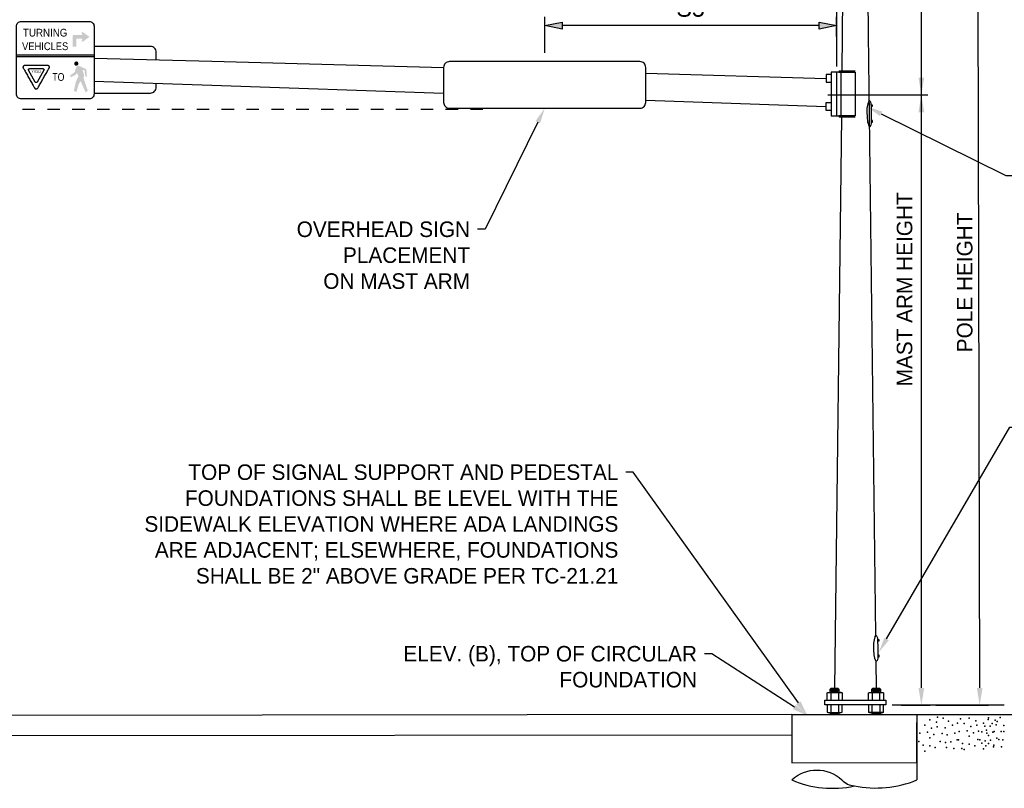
# Model space of a CAD drawing. Header units: feet. Extents: x -492 to 1495683, y -198 to 337262.
# Tile 31 of 38: x 74 to 82, y -64 to -58. Entities that reach past the tile are written whole.
import ezdxf
from ezdxf import colors
from ezdxf.entities.mleader import LeaderData, LeaderLine
from ezdxf.enums import TextEntityAlignment as Align
from ezdxf.math import Vec2, Vec3

# ---------------------------------------------------------------- set-up
doc = ezdxf.new("R2010")
doc.units = ezdxf.units.FT
doc.header["$MEASUREMENT"] = 0
doc.linetypes.add('F', pattern=[0.15, 0.1, -0.05])
for name, color, linetype in [('SH_Data', 7, 'Continuous'), ('ST_Details', 4, 'Continuous'), ('TEXT-DED', 10, 'Continuous')]:
    doc.layers.add(name, color=color, linetype=linetype)
doc.styles.add('Slanted-Normal', font='font31.shx', dxfattribs={"height": 0.14})
doc.styles.add('Straight-Normal', font='font30.shx', dxfattribs={"height": 0.14})
doc.dimstyles.new('Dec-0  Slanted', dxfattribs={"dimtxt": 0.14, "dimasz": 0.14, "dimexe": 0.07, "dimexo": 0.07, "dimgap": 0.07, "dimtad": 1, "dimdec": 0, "dimzin": 3, "dimdsep": 46, "dimtxsty": 'Slanted-Normal', "dimblk": 'Dim1', "dimcen": 0, "dimclrd": 95, "dimclre": 95, "dimclrt": 7, "dimaunit": 1, "dimadec": 5, "dimazin": 3, "dimtfac": 1, "dimtdec": 0, "dimtmove": 1, "dimatfit": 0, "dimldrblk": 'Dim1', "dimfxl": 1, "dimtolj": 1, "dimtzin": 0, "dimlwd": -1, "dimlwe": -1, "dimarcsym": 0})

# ---------------------------------------------------------------- blocks, each defined once
blk = doc.blocks.new('Dim1')
h = blk.add_hatch(color=4)
h.dxf.hatch_style = 1
h.paths.add_polyline_path([(0, 0), (-1, -0.2), (-1, 0.2)])
at = {"color": 4}
blk.add_lwpolyline([(0, 0), (-1, -0.2), (-1, 0.2), (0, 0)], dxfattribs=at)
blk = doc.blocks.new('*D1433')
at = {"layer": 'Defpoints', "color": 0, "transparency": 16777216}
for p in [(78.2104, -58.067), (80.5557, -58.2248), (78.2104, -58.3565)]:
    blk.add_point(p, dxfattribs=at)
at = {"layer": 'TEXT-DED', "color": 95, "linetype": 'Continuous', "transparency": 16777216}
for p, q in [((78.2104, -58.2865), (78.2104, -57.997)), ((80.4157, -58.067), (78.3504, -58.067)), ((80.5557, -58.1548), (80.5557, -57.997))]:
    blk.add_line(p, q, dxfattribs=at)
at = {"layer": 'TEXT-DED', "color": 95, "transparency": 16777216, "xscale": 0.14, "yscale": 0.14, "zscale": 0.14, "rotation": 180}
blk.add_blockref('Dim1', (78.2104, -58.067), dxfattribs=at)
at = {"layer": 'TEXT-DED', "color": 95, "transparency": 16777216, "xscale": 0.14, "yscale": 0.14, "zscale": 0.14}
blk.add_blockref('Dim1', (80.5557, -58.067), dxfattribs=at)
at = {"layer": 'TEXT-DED', "transparency": 16777216, "insert": (79.383, -57.927), "char_height": 0.14, "attachment_point": 5, "style": 'Slanted-Normal'}
blk.add_mtext('\\A1;S5', dxfattribs=at)

msp = doc.modelspace()

# ---------------------------------------------------------------- hatches: boundary and pattern name
at = {"layer": 'ST_Details'}
msp.add_hatch(color=256, dxfattribs=at).paths.add_polyline_path([(74.55294, -58.1579), (74.49897, -58.12, 0.7180242), (74.49047, -58.12624), (74.496, -58.14361), (74.42436, -58.14361, 0.4142136), (74.41786, -58.15011), (74.41786, -58.23713), (74.44644, -58.23713), (74.44644, -58.17609, -0.4142136), (74.45033, -58.17219), (74.496, -58.17219), (74.49047, -58.18956, 0.7180242), (74.49897, -58.1958)])
h = msp.add_hatch(color=256, dxfattribs=at)
edge = h.paths.add_edge_path()
edge.add_arc((74.44684, -58.37256), 0.01724, 0, 360)
h = msp.add_hatch(color=256, dxfattribs=at)
edge = h.paths.add_edge_path()
edge.add_spline(control_points=[(74.52709, -58.41742), (74.50948, -58.40967), (74.48175, -58.39702), (74.47164, -58.39239), (74.46827, -58.39172), (74.4649, -58.39172), (74.45689, -58.39172), (74.44678, -58.40124), (74.44138, -58.41632), (74.43658, -58.42728), (74.43506, -58.43992)], knot_values=[0, 0, 0, 0, 0.496199, 0.5034057, 0.5145427, 0.5274725, 0.6272588, 0.7060737, 0.8458911, 1, 1, 1, 1], degree=3, periodic=0)
edge.add_line((74.43506, -58.43992), (74.39495, -58.47001))
edge.add_line((74.39495, -58.47001), (74.40304, -58.48164))
edge.add_line((74.40304, -58.48164), (74.44256, -58.46327))
edge.add_line((74.44256, -58.46327), (74.45141, -58.44658))
edge.add_line((74.45141, -58.44658), (74.46481, -58.47363))
edge.add_line((74.46481, -58.47363), (74.4552, -58.49192))
edge.add_line((74.4552, -58.49192), (74.44324, -58.51763))
edge.add_line((74.44324, -58.51763), (74.42663, -58.59289))
edge.add_line((74.42663, -58.59289), (74.44711, -58.60308))
edge.add_line((74.44711, -58.60308), (74.46801, -58.53271))
edge.add_line((74.46801, -58.53271), (74.48226, -58.51468))
edge.add_line((74.48226, -58.51468), (74.52153, -58.60469))
edge.add_line((74.52153, -58.60469), (74.53923, -58.59129))
edge.add_line((74.53923, -58.59129), (74.504, -58.48746))
edge.add_line((74.504, -58.48746), (74.50594, -58.4851))
edge.add_spline(control_points=[(74.50594, -58.4851), (74.50788, -58.48206), (74.5099, -58.47709), (74.50914, -58.46698), (74.50746, -58.45872), (74.5035, -58.4443), (74.50046, -58.43428), (74.49734, -58.42484)], knot_values=[0, 0, 0, 0, 0.1073799, 0.2551368, 0.4855608, 0.5172753, 1, 1, 1, 1], degree=3, periodic=0)
edge.add_line((74.49734, -58.42484), (74.51192, -58.42543))
edge.add_line((74.51192, -58.42543), (74.51926, -58.47599))
edge.add_line((74.51926, -58.47599), (74.53198, -58.47709))
edge.add_line((74.53198, -58.47709), (74.52743, -58.41742))
edge.add_line((74.52743, -58.41742), (74.52709, -58.41742))

# ---------------------------------------------------------------- linework, layer by layer
at = {"layer": 'SH_Data', "color": 247}
for p in [(81.30388, -63.65023), (81.30388, -63.65023), (81.30388, -63.65023), (81.30388, -63.65023), (81.35751, -63.67034), (81.35751, -63.67034), (81.35751, -63.67034), (81.35751, -63.67034), (81.36757, -63.63011), (81.36757, -63.63011), (81.41115, -63.63682), (81.41115, -63.63682), (81.41115, -63.63682), (81.41115, -63.63682), (81.45473, -63.66028), (81.45473, -63.66028), (81.45473, -63.66028), (81.45473, -63.66028), (81.45473, -63.66028), (81.52847, -63.67704), (81.52847, -63.67704), (81.55194, -63.64352), (81.55194, -63.64352), (81.58179, -63.6809), (81.62201, -63.63732), (81.62201, -63.63732), (81.62201, -63.63732), (81.62201, -63.63732), (81.67565, -63.65743), (81.67565, -63.65743), (81.67565, -63.65743), (81.67565, -63.65743), (81.73656, -63.6766), (81.77286, -63.64738), (81.77286, -63.64738), (81.77286, -63.64738), (81.77286, -63.64738), (81.77286, -63.64738), (81.77678, -63.63302), (81.77678, -63.63302), (81.77678, -63.63302), (81.77678, -63.63302), (81.80638, -63.6809), (81.80638, -63.6809), (81.83042, -63.65313), (81.83042, -63.65313), (81.83042, -63.65313), (81.83042, -63.65313), (81.84661, -63.66414), (81.84661, -63.66414), (81.87008, -63.63062), (81.87008, -63.63062), (81.22343, -63.7575), (81.26365, -63.6938), (81.28712, -63.75079), (81.31729, -63.71727), (81.31729, -63.71727), (81.31729, -63.71727), (81.36422, -63.70721), (81.40444, -63.76085), (81.40444, -63.76085), (81.42791, -63.71392), (81.48825, -63.6938), (81.48825, -63.6938), (81.50501, -63.7575), (81.50501, -63.7575), (81.54156, -63.74459), (81.60525, -63.73789), (81.63542, -63.70436), (81.63542, -63.70436), (81.63542, -63.70436), (81.65554, -63.75465), (81.65554, -63.75465), (81.65554, -63.75465), (81.68235, -63.69431), (81.69633, -63.74029), (81.72258, -63.74794), (81.72258, -63.74794), (81.74604, -63.70101), (81.76002, -63.73359), (81.76281, -63.758), (81.76281, -63.758), (81.76281, -63.758), (81.79019, -63.70006), (81.79019, -63.70006), (81.79019, -63.70006), (81.81031, -63.75035), (81.81031, -63.75035), (81.81031, -63.75035), (81.82315, -63.74459), (81.82315, -63.74459), (81.83712, -63.69001), (81.87735, -63.74364), (81.87735, -63.74364), (81.89839, -63.74459), (81.90081, -63.69671), (81.21672, -63.82454), (81.30388, -63.79437), (81.30388, -63.79437), (81.30388, -63.79437), (81.3374, -63.76755), (81.3374, -63.76755), (81.3374, -63.76755), (81.38768, -63.82454), (81.38768, -63.82454), (81.43126, -63.83124), (81.44467, -63.7709), (81.44467, -63.7709), (81.44467, -63.7709), (81.47484, -63.82789), (81.47484, -63.82789), (81.52512, -63.81113), (81.52512, -63.81113), (81.53486, -63.81163), (81.56838, -63.8418), (81.62201, -63.78146), (81.62201, -63.78146), (81.62201, -63.78146), (81.62201, -63.84516), (81.62201, -63.84516), (81.68963, -63.80733), (81.70582, -63.81163), (81.70582, -63.81163), (81.72315, -63.8375), (81.7494, -63.81834), (81.77678, -63.77716), (81.77678, -63.77716), (81.77678, -63.77716), (81.77678, -63.84086), (81.77678, -63.84086), (81.79298, -63.81499), (81.79298, -63.81499), (81.84326, -63.79822), (81.84326, -63.79822), (81.86059, -63.80733), (81.86059, -63.80733), (81.89169, -63.81163), (81.25024, -63.85471), (81.26365, -63.90164), (81.30388, -63.85806), (81.30388, -63.85806), (81.34746, -63.87147), (81.43797, -63.87147), (81.4983, -63.88153), (81.562, -63.88153), (81.58179, -63.88873), (81.66559, -63.85856), (81.73656, -63.88443), (81.7561, -63.85856), (81.81644, -63.86862), (81.82036, -63.85426), (81.88013, -63.86862)]:
    msp.add_point(p, dxfattribs=at)
at = {"layer": 'ST_Details'}
for p, q in [((80.60077, -58.43297), (80.60833, -57.36368)), ((80.80575, -57.36914), (80.8086, -58.13304)), ((80.80863, -58.1331), (80.86813, -62.96923)), ((73.96588, -58.30337), (74.58931, -58.30337)), ((73.96588, -58.31636), (74.58931, -58.31636)), ((74.58931, -58.32841), (75.53681, -58.3537)), ((75.53681, -58.3537), (77.39918, -58.40341)), ((74.03466, -58.38917), (74.03466, -58.38909)), ((74.11685, -58.52184), (74.06175, -58.42518)), ((74.17952, -58.41443), (74.06933, -58.41443)), ((74.143, -58.38909), (74.14276, -58.38917)), ((79.02205, -58.45034), (80.47255, -58.49237)), ((79.02205, -58.66777), (80.4688, -58.71804)), ((80.59561, -58.80018), (80.53909, -63.39444)), ((80.8707, -63.17876), (80.87336, -63.39444)), ((80.57467, -63.40321), (80.50452, -63.40321)), ((80.50452, -63.41198), (80.57467, -63.41198)), ((80.57467, -63.42075), (80.50452, -63.42075)), ((80.50922, -63.434), (80.50922, -63.49151)), ((80.51329, -63.4076), (80.5659, -63.4076)), ((80.5659, -63.41637), (80.51329, -63.41637)), ((80.51329, -63.42513), (80.5659, -63.42513)), ((80.56998, -63.434), (80.56998, -63.49151)), ((80.90802, -63.40321), (80.83786, -63.40321)), ((80.83786, -63.41198), (80.90802, -63.41198)), ((80.90802, -63.42075), (80.83786, -63.42075)), ((80.84256, -63.434), (80.84256, -63.49151)), ((80.89925, -63.4076), (80.84664, -63.4076)), ((80.84664, -63.41637), (80.89925, -63.41637)), ((80.89925, -63.42513), (80.84664, -63.42513)), ((80.90324, -63.49168), (80.90332, -63.434)), ((80.19604, -63.60794), (63.61904, -63.62789)), ((80.19604, -63.60794), (80.19606, -63.77134)), ((80.50452, -63.59258), (80.50452, -63.60794)), ((80.57467, -63.60135), (80.50452, -63.60135)), ((80.50922, -63.53059), (80.50922, -63.5881)), ((80.5659, -63.59696), (80.51329, -63.59696)), ((80.51329, -63.60574), (80.5659, -63.60574)), ((80.56998, -63.53059), (80.56998, -63.5881)), ((80.57467, -63.59258), (80.57467, -63.60794)), ((80.81218, -63.53059), (80.81218, -63.5881)), ((80.83786, -63.59258), (80.83786, -63.60794)), ((80.90802, -63.60135), (80.83786, -63.60135)), ((80.84256, -63.5881), (80.84256, -63.53059)), ((80.84664, -63.59696), (80.89925, -63.59696)), ((80.89925, -63.60574), (80.84664, -63.60574)), ((80.90332, -63.53059), (80.90332, -63.5881)), ((80.90802, -63.59258), (80.90802, -63.60794)), ((80.9337, -63.5881), (80.9337, -63.53059)), ((81.20153, -63.60836), (82.82876, -63.60836)), ((63.59736, -63.78635), (80.19609, -63.76997))]:
    msp.add_line(p, q, dxfattribs=at)
at = {"layer": 'ST_Details', "flags": 128}
for points in [[(74.00484, -58.03322), (74.55034, -58.03322, -0.4142136), (74.58931, -58.07218), (74.58931, -58.61768, -0.4142136), (74.55034, -58.65665), (74.00484, -58.65665, -0.4142136), (73.96588, -58.61768), (73.96588, -58.07218, -0.4142136), (74.00484, -58.03322)], [(78.97542, -58.3565), (77.44529, -58.3565, 0.4142136), (77.3984, -58.40339), (77.3984, -58.68476, 0.4142136), (77.44529, -58.73166), (78.97542, -58.73166, 0.4142136), (79.02231, -58.68476), (79.02231, -58.40339, 0.4142136)]]:
    msp.add_lwpolyline(points, format="xyb", close=True, dxfattribs=at)
for points in [[(75.08955, -58.34176), (75.08955, -58.28104, 0.4142136), (75.04266, -58.23414), (74.58931, -58.23414)], [(74.58931, -58.6093), (75.04266, -58.6093, 0.4142136), (75.08955, -58.56241), (75.08955, -58.53183)]]:
    msp.add_lwpolyline(points, format="xyb", dxfattribs=at)
for points in [[(74.1871, -58.42518), (74.132, -58.52184)], [(80.51176, -58.46182), (80.47255, -58.46182), (80.47255, -58.52291), (80.50868, -58.52291)], [(80.55565, -58.44073), (80.51176, -58.44073), (80.51176, -58.79241), (80.55565, -58.79241)], [(80.70622, -58.43297), (80.57584, -58.43297), (80.57369, -58.44073), (80.70622, -58.44073), (80.70622, -58.79241), (80.57369, -58.79241), (80.57584, -58.80018), (80.70622, -58.80018)], [(80.51176, -58.68749), (80.4688, -58.68749), (80.4688, -58.74859), (80.51176, -58.74859)], [(80.83459, -58.70421), (80.84246, -58.70415), (80.84275, -58.71803), (80.83894, -58.71806), (80.83513, -58.71809)], [(80.83752, -58.84506), (80.84539, -58.845), (80.8451, -58.83111), (80.83747, -58.83117)], [(80.88742, -63.00343), (80.89528, -63.00337), (80.89557, -63.01725), (80.89176, -63.01728), (80.88795, -63.01731)], [(80.89034, -63.14428), (80.89821, -63.14422), (80.89792, -63.13033), (80.8903, -63.13039)], [(80.47884, -63.49151), (80.47884, -63.434), (80.4866, -63.42952), (80.5926, -63.42952), (80.60036, -63.434), (80.60036, -63.49151)], [(80.50452, -63.42952), (80.50452, -63.40321), (80.51329, -63.39444), (80.5659, -63.39444), (80.57467, -63.40321), (80.57486, -63.42996)], [(80.81218, -63.49151), (80.81218, -63.434), (80.81994, -63.42952), (80.92594, -63.42952), (80.9337, -63.434), (80.9337, -63.49151)], [(80.83786, -63.42952), (80.83786, -63.40321), (80.84664, -63.39444), (80.89925, -63.39444), (80.90802, -63.40321), (80.90802, -63.42952)], [(80.19604, -63.60794), (81.20089, -63.60794), (81.20089, -63.67231)], [(80.47884, -63.53059), (80.47883, -63.5881), (80.4866, -63.59258), (80.5926, -63.59258), (80.60036, -63.5881), (80.60036, -63.53059)], [(80.9337, -63.5881), (80.92594, -63.59258), (80.81994, -63.59258), (80.81218, -63.5881)], [(80.19609, -63.77134), (80.1962, -63.99486), (81.20089, -63.99289), (81.20089, -63.67231), (81.20089, -64.13358)]]:
    msp.add_lwpolyline(points, dxfattribs=at)
for points in [[(80.59173, -58.79241), (80.59173, -58.44073), (80.55565, -58.44073), (80.55565, -58.79241), (80.59173, -58.79241)], [(80.46042, -63.49151), (80.95202, -63.49151), (80.95202, -63.53059), (80.46042, -63.53059), (80.46042, -63.49151)]]:
    msp.add_lwpolyline(points, close=True, dxfattribs=at)
at = {"layer": 'ST_Details'}
for points in [[(74.58931, -58.51522), (75.53681, -58.54667)], [(75.53681, -58.54667), (77.39813, -58.61134)]]:
    msp.add_lwpolyline(points, dxfattribs=at)
for centre, radius, start, end in [((80.58517, -63.45757), 0.02804, 57.19725, 122.80275), ((80.49403, -63.56454), 0.02803, 237.19183, 302.805438), ((80.53959, -63.4899), 0.10279, 252.809229, 287.190771), ((80.58516, -63.56487), 0.02775, 236.814699, 302.674195), ((80.82737, -63.56399), 0.0285, 237.791353, 302.209103), ((80.87294, -63.48926), 0.10341, 252.914645, 287.085355), ((80.91851, -63.56418), 0.02833, 237.57879, 302.42121), ((80.52147, -63.38286), 0.81822, 246.563113, 282.492154), ((80.71409, -64.02014), 0.16233, 224.333663, 264.47577), ((80.8698, -63.32397), 0.87469, 258.703223, 292.24151)]:
    msp.add_arc(centre, radius, start, end, dxfattribs=at)
at = {"layer": 'ST_Details', "extrusion": (0, 0, -1)}
for centre, radius, start, end in [((-80.82737, -63.45719), 0.02772, 56.76339, 123.23661), ((-80.87293, -63.53272), 0.10329, 72.899022, 107.10929), ((-80.91911, -63.45417), 0.02489, 53.087441, 125.896124), ((-80.397, -64.34692), 0.29309, 46.709905, 133.290095)]:
    msp.add_arc(centre, radius, start, end, dxfattribs=at)
for centre, major_axis, start_param, end_param in [((74.06933, -58.42186), (-0.00847, 0), 5.8195377, 7.8539816), ((74.17952, -58.42186), (0.00847, 0), 4.712389, 6.7468329), ((74.12443, -58.51851), (0.00847, 0), 0.4636476, 2.677945)]:
    msp.add_ellipse(centre, major_axis=major_axis, ratio=0.877193, start_param=start_param, end_param=end_param, dxfattribs=at)
at = {"layer": 'ST_Details'}
msp.add_rational_spline([(74.03226, -58.38909), (74.12443, -58.38909), (74.2166, -58.38909), (74.23996, -58.38909), (74.22951, -58.40743), (74.18343, -58.48828), (74.13734, -58.56913), (74.13335, -58.57613), (74.12443, -58.57613), (74.1155, -58.57613), (74.11151, -58.56913), (74.06542, -58.48828), (74.01934, -58.40743), (74.00889, -58.38909), (74.03226, -58.38909)], [1, 1, 1, 0.525731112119, 1, 1, 1, 0.850650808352, 1, 0.850650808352, 1, 1, 1, 0.525731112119, 1], degree=2, knots=[0, 0, 0, 0.1666667, 0.1666667, 0.3333333, 0.3333333, 0.5, 0.5, 0.5833333, 0.5833333, 0.6666667, 0.6666667, 0.8333333, 0.8333333, 1, 1, 1], dxfattribs=at)
for points in [[(80.81531, -58.67001), (80.81073, -58.68695), (80.80615, -58.70388), (80.80158, -58.72081), (80.79686, -58.73825), (80.7996, -58.75693), (80.79982, -58.77498), (80.80004, -58.79303), (80.80123, -58.81106), (80.8029, -58.8291), (80.80452, -58.84661), (80.81055, -58.86565), (80.81788, -58.87954), (80.8208, -58.88507), (80.83156, -58.87291), (80.83391, -58.86606), (80.8363, -58.85908), (80.83764, -58.85216), (80.83752, -58.84506), (80.83714, -58.82159), (80.83678, -58.79811), (80.8363, -58.77464), (80.83591, -58.75579), (80.83552, -58.73694), (80.83513, -58.71809), (80.83503, -58.71346), (80.83493, -58.70883), (80.83483, -58.70421), (80.83468, -58.69703), (80.83275, -58.69018), (80.83008, -58.68321), (80.82755, -58.67659), (80.81609, -58.66339), (80.81442, -58.67001), (80.81014, -58.68695), (80.80586, -58.70388), (80.80158, -58.72081)], [(80.86813, -62.96923), (80.86355, -62.98617), (80.85898, -63.0031), (80.8544, -63.02003), (80.84968, -63.03747), (80.85242, -63.05615), (80.85265, -63.0742), (80.85287, -63.09225), (80.85405, -63.11028), (80.85572, -63.12832), (80.85734, -63.14583), (80.86338, -63.16487), (80.8707, -63.17876), (80.87362, -63.18429), (80.88438, -63.17213), (80.88673, -63.16528), (80.88912, -63.1583), (80.89046, -63.15138), (80.89034, -63.14428), (80.88996, -63.12081), (80.88961, -63.09733), (80.88912, -63.07386), (80.88873, -63.05501), (80.88834, -63.03616), (80.88795, -63.01731), (80.88785, -63.01268), (80.88775, -63.00805), (80.88766, -63.00343), (80.8875, -62.99625), (80.88557, -62.9894), (80.88291, -62.98243), (80.88037, -62.97581), (80.86892, -62.96261), (80.86724, -62.96923), (80.86296, -62.98617), (80.85868, -63.0031), (80.8544, -63.02003)]]:
    msp.add_open_spline(points, degree=3, knots=[0, 0, 0, 0, 0.1071275, 0.1071275, 0.1071275, 0.217481, 0.217481, 0.217481, 0.3278346, 0.3278346, 0.3278346, 0.4349629, 0.4349629, 0.4349629, 0.4776078, 0.4776078, 0.4776078, 0.5209803, 0.5209803, 0.5209803, 0.6643829, 0.6643829, 0.6643829, 0.7795331, 0.7795331, 0.7795331, 0.8078036, 0.8078036, 0.8078036, 0.8516238, 0.8516238, 0.8516238, 0.8933289, 0.8933289, 0.8933289, 1, 1, 1, 1], dxfattribs=at)
at = {"layer": 'TEXT-DED'}
for p, q in [((81.70569, -63.393), (81.68428, -54.44689)), ((80.55506, -56.16526), (80.55565, -58.39564)), ((81.23687, -58.62476), (81.23687, -57.31303)), ((81.23687, -63.393), (81.23687, -58.29721)), ((80.48565, -58.62476), (81.28841, -58.62476)), ((81.28841, -63.533), (81.00356, -63.533)), ((81.07356, -63.533), (81.30687, -63.533)), ((81.90263, -63.533), (81.28188, -63.533)), ((81.35188, -63.533), (81.77569, -63.533))]:
    msp.add_line(p, q, dxfattribs=at)
at = {"layer": 'TEXT-DED', "linetype": 'F'}
msp.add_line((64.01442, -58.73807), (77.78185, -58.73807), dxfattribs=at)
at = {"layer": 'TEXT-DED'}
for points in [[(81.21354, -58.48476), (81.26021, -58.48476), (81.23687, -58.62476)], [(81.21354, -58.76476), (81.26021, -58.76476), (81.23687, -58.62476)], [(81.21354, -63.393), (81.26021, -63.393), (81.23687, -63.533)], [(81.68236, -63.393), (81.72902, -63.393), (81.70569, -63.533)]]:
    msp.add_solid(points, dxfattribs=at)

# ---------------------------------------------------------------- texts
at = {"layer": 'ST_Details', "style": 'Straight-Normal'}
for s, height, width, p in [('TURNING', 0.062343, 0.94, (74.19647, -58.12413)), ('VEHICLES', 0.062343, 0.9, (74.19646, -58.23323)), ('YIELD', 0.019507, 0.797482, (74.12443, -58.43594)), ('TO', 0.062343, 0.84, (74.30253, -58.48001))]:
    msp.add_text(s, height=height, dxfattribs=dict(at, width=width)).set_placement(p, align=Align.MIDDLE_CENTER)
at = {"layer": 'TEXT-DED', "char_height": 0.125, "width": 4.4138422, "attachment_point": 2, "rotation": 90, "style": 'Slanted-Normal'}
for s, insert in [('MAST ARM HEIGHT', (81.03907, -60.18835)), ('POLE HEIGHT', (81.52234, -60.13257))]:
    msp.add_mtext(s, dxfattribs=dict(at, insert=insert))

# ---------------------------------------------------------------- dimensions: what is measured, and where the dimension line sits
at = {"layer": 'TEXT-DED'}
dim = msp.add_linear_dim(base=(78.21036, -58.06703), p1=(80.55565, -58.22478), p2=(78.21036, -58.3565), angle=180, text='S5', dimstyle='Dec-0  Slanted', override={"dimtxt": 0.125, "dimpost": "'", "dimclrt": 256}, dxfattribs=at)
dim.commit()
dim.dimension.update_dxf_attribs({"geometry": '*D1433', "text_midpoint": (79.383, -57.92703)})

# ---------------------------------------------------------------- leaders
ml = msp.add_multileader_mtext('Standard', dxfattribs=at)
ml.set_content('OVERHEAD SIGN PLACEMENT\\PON MAST ARM', color=256, style='Slanted-Normal')
ml.set_leader_properties()
ml.build(insert=Vec2(0, 0))
ml.multileader.update_dxf_attribs({"dogleg_length": 0.06, "arrow_head_size": 0.125})
ctx = ml.context
ctx.base_point, ctx.char_height, ctx.arrow_head_size, ctx.landing_gap_size, ctx.plane_origin = Vec3(76.13707, -59.70513), 0.125, 0.125, 0.06, Vec3(78.43829, -58.9472)
ctx.text_align_type = 2
notes = []
notes.append((ctx, [(0, (1, 1, 0), (77.73076, -59.70513), (-1, 0), 0.06, [(0, [(78.21036, -58.73166)], 0, [])])]))
ctx.mtext.insert, ctx.mtext.width, ctx.mtext.alignment, ctx.mtext.flow_direction = Vec3(77.61076, -59.64263), 1.6745923, 3, 5
ml = msp.add_multileader_mtext('Standard', dxfattribs=at)
ml.set_content('PROVIDE HANDHOLE AND J-HOOK IN POLE', color=256, style='Slanted-Normal')
ml.set_leader_properties()
ml.build(insert=Vec2(0, 0))
ml.multileader.update_dxf_attribs({"dogleg_length": 0.06, "arrow_head_size": 0.125})
ctx = ml.context
ctx.base_point, ctx.char_height, ctx.arrow_head_size, ctx.landing_gap_size, ctx.plane_origin = Vec3(81.97664, -59.27253), 0.125, 0.125, 0.06, Vec3(81.71149, -60.15082)
notes.append((ctx, [(0, (1, 1, 0), (81.91664, -59.27253), (1, 0), 0.06, [(0, [(80.80158, -58.72081)], 0, [])])]))
ctx.mtext.insert, ctx.mtext.width, ctx.mtext.flow_direction = Vec3(82.03664, -59.21003), 2.6161024, 5
ml = msp.add_multileader_mtext('Standard', dxfattribs=at)
ml.set_content('PROVIDE HANDHOLE', color=256, style='Slanted-Normal')
ml.set_leader_properties()
ml.build(insert=Vec2(0, 0))
ml.multileader.update_dxf_attribs({"dogleg_length": 0.06, "arrow_head_size": 0.125})
ctx = ml.context
ctx.base_point, ctx.char_height, ctx.arrow_head_size, ctx.landing_gap_size, ctx.plane_origin = Vec3(82.00858, -61.29586), 0.125, 0.125, 0.06, Vec3(81.90231, -65.33596)
notes.append((ctx, [(0, (1, 1, 0), (81.94858, -61.29586), (1, 0), 0.06, [(0, [(80.89458, -63.10804)], 0, [])])]))
ctx.mtext.insert, ctx.mtext.width, ctx.mtext.flow_direction = Vec3(82.06858, -61.23336), 2.6161024, 5
ml = msp.add_multileader_mtext('Standard', dxfattribs=at)
ml.set_content('TOP OF SIGNAL SUPPORT AND PEDESTAL\\PFOUNDATIONS SHALL BE LEVEL WITH THE\\PSIDEWALK ELEVATION WHERE ADA LANDINGS ARE ADJACENT; ELSEWHERE, FOUNDATIONS SHALL BE 2" ABOVE GRADE PER TC-21.21', color=256, style='Slanted-Normal')
ml.set_leader_properties()
ml.build(insert=Vec2(0, 0))
ml.multileader.update_dxf_attribs({"dogleg_length": 0.06, "arrow_head_size": 0.125})
ctx = ml.context
ctx.base_point, ctx.char_height, ctx.arrow_head_size, ctx.landing_gap_size, ctx.plane_origin = Vec3(74.94568, -61.65856), 0.125, 0.125, 0.06, Vec3(84.05881, -63.26783)
ctx.text_align_type = 2
notes.append((ctx, [(0, (1, 1, 0), (78.9223, -61.65856), (-1, 0), 0.06, [(0, [(80.32127, -63.61513)], 0, [])])]))
ctx.mtext.insert, ctx.mtext.width, ctx.mtext.alignment, ctx.mtext.flow_direction = Vec3(78.8023, -61.59606), 3.8364852, 3, 5
ml = msp.add_multileader_mtext('Standard', dxfattribs=at)
ml.set_content('ELEV. (B), TOP OF CIRCULAR FOUNDATION', color=256, style='Slanted-Normal')
ml.set_leader_properties()
ml.build(insert=Vec2(0, 0))
ml.multileader.update_dxf_attribs({"dogleg_length": 0.06, "arrow_head_size": 0.125})
ctx = ml.context
ctx.base_point, ctx.char_height, ctx.arrow_head_size, ctx.landing_gap_size, ctx.plane_origin = Vec3(77.28658, -63.11866), 0.125, 0.125, 0.06, Vec3(80.26142, -61.89647)
ctx.text_align_type = 2
notes.append((ctx, [(0, (1, 1, 0), (79.55389, -63.11866), (-1, 0), 0.06, [(0, [(80.32127, -63.61513)], 0, [])])]))
ctx.mtext.insert, ctx.mtext.width, ctx.mtext.alignment, ctx.mtext.flow_direction = Vec3(79.43389, -63.05616), 2.3723748, 3, 5
for ctx, leaders in notes:
    for number, flags, end, landing, length, lines in leaders:
        leader = LeaderData()
        leader.index, (leader.has_last_leader_line, leader.has_dogleg_vector, leader.attachment_direction) = number, flags
        leader.last_leader_point, leader.dogleg_vector, leader.dogleg_length = Vec3(end), Vec3(landing), length
        for number, points, colour, breaks in lines:
            line = LeaderLine()
            line.index, line.vertices, line.color, line.breaks = number, Vec3.list(points), colors.encode_raw_color(colour), breaks
            leader.lines.append(line)
        ctx.leaders.append(leader)

doc.saveas('drawing.dxf')
